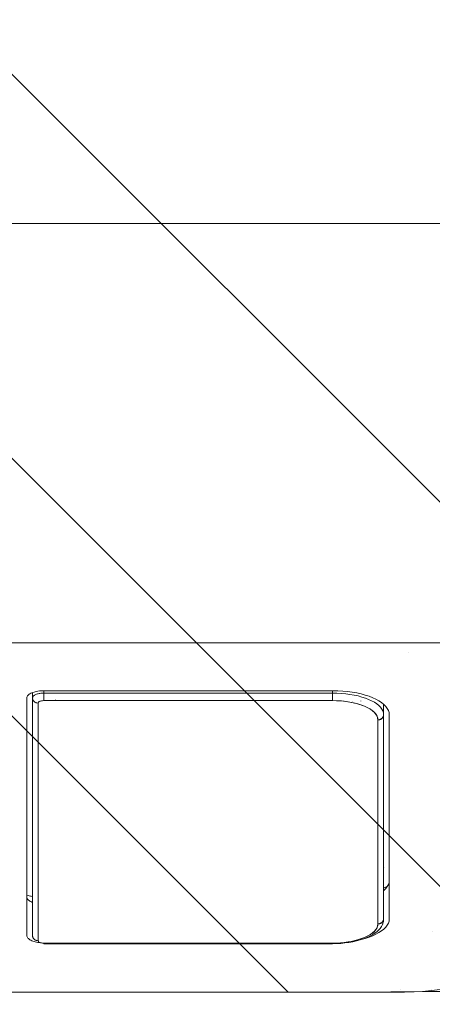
# Model space of a CAD drawing. Header units: inches. Extents: x -416 to -272, y -73 to 47.
# Tile 138 of 206: x -279.685 to -279.114, y -43.993 to -42.629. Entities that reach past the tile are written whole.
import ezdxf

# ---------------------------------------------------------------- set-up
doc = ezdxf.new("R2010")
doc.units = ezdxf.units.IN
doc.header["$LTSCALE"] = 32
doc.header["$MEASUREMENT"] = 0
doc.linetypes.add('Dash Style-1', pattern=[0.083328, 0.041656, -0.041672])
for name, color, linetype, lineweight in [('DashLine', 7, 'Continuous', 13), ('DashLineFill', 7, 'Dash Style-1', 13), ('Drawing', 7, 'Continuous', 18), ('None', 7, 'Continuous', 18), ('SolidLine', 7, 'Continuous', 15)]:
    doc.layers.add(name, color=color, linetype=linetype, lineweight=lineweight)

# ---------------------------------------------------------------- blocks, each defined once
blk = doc.blocks.new('Group-42')
at = {"layer": 'DashLine', "flags": 128}
blk.add_lwpolyline([(1.114173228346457, -2.559055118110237), (70.89370078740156, -2.559055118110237), (70.89370078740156, -30), (1.114173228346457, -30)], close=True, dxfattribs=at)
at = {"layer": 'SolidLine', "flags": 128}
blk.add_lwpolyline([(1.114173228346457, -2.559055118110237), (70.89370078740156, -2.559055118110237), (70.89370078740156, -30), (1.114173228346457, -30)], close=True, dxfattribs=at)
blk = doc.blocks.new('TiMotion_Handset (2D)')
at = {"layer": 'DashLineFill', "linetype": 'Continuous', "lineweight": 13}
h = blk.add_hatch(dxfattribs=at)
h.set_pattern_fill('Steel', color=253, style=0, pattern_type=2)
h.set_pattern_definition([(45, (0, 0), (-1.61301565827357, 1.935715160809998), []), (45, (-1.0608, 1.0608), (-0.4723460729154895, 0.4167612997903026), [])])
h.paths.add_polyline_path([(-0.5650679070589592, 2.440944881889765), (-0.5636889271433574, 2.443168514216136), (-0.5621892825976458, 2.445271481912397), (-0.5605689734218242, 2.447253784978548), (-0.5588279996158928, 2.449115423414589), (-0.5569663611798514, 2.45085639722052), (-0.5549840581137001, 2.452476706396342), (-0.5528810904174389, 2.453976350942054), (-0.5506574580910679, 2.455355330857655), (-0.5483514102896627, 2.456591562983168), (-0.5460011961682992, 2.457662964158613), (-0.543606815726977, 2.458569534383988), (-0.5411682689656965, 2.459311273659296), (-0.5386855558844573, 2.459888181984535), (-0.5361586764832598, 2.460300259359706), (-0.5335876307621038, 2.460547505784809), (-0.5309724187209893, 2.460629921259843), (0.4425815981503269, 2.460629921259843), (0.4451968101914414, 2.460547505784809), (0.4477678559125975, 2.460300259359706), (0.450294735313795, 2.459888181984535), (0.4527774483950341, 2.459311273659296), (0.4552159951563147, 2.458569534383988), (0.4576103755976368, 2.457662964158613), (0.4599605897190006, 2.456591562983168), (0.4622666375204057, 2.455355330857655), (0.4644902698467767, 2.453976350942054), (0.4665932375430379, 2.452476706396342), (0.4685755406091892, 2.45085639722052), (0.4704371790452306, 2.449115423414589), (0.472178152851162, 2.447253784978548), (0.4737984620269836, 2.445271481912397), (0.4752981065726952, 2.443168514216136), (0.4766770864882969, 2.440944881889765), (0.4779133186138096, 2.43863883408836), (0.478984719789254, 2.436288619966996), (0.47989129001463, 2.433894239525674), (0.4806330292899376, 2.431455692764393), (0.4812099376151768, 2.428972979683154), (0.4816220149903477, 2.426446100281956), (0.4818692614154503, 2.423875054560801), (0.4819516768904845, 2.421259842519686), (0.4819516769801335, 1.765582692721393), (0.4825163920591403, 1.763951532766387), (0.4830058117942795, 1.762300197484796), (0.4834199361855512, 1.760628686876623), (0.4837587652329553, 1.758937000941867), (0.4840222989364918, 1.757225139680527), (0.4842105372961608, 1.755493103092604), (0.4843234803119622, 1.753740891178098), (0.484361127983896, 1.751968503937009), (0.484361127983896, -1.751965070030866), (0.4842787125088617, -1.75458028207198), (0.4840314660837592, -1.757151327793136), (0.4836193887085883, -1.759678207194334), (0.483042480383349, -1.762160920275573), (0.4823007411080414, -1.764599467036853), (0.4813941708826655, -1.766993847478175), (0.4803227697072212, -1.769344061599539), (0.4790865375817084, -1.771650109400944), (0.4777075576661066, -1.773873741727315), (0.4762079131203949, -1.775976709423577), (0.4745876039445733, -1.777959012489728), (0.4728466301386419, -1.779820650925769), (0.4709849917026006, -1.781561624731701), (0.4690026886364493, -1.783181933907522), (0.4668997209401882, -1.784681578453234), (0.4646760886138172, -1.786060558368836), (0.4623700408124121, -1.787296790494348), (0.4600198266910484, -1.788368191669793), (0.4576254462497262, -1.789274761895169), (0.4551868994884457, -1.790016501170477), (0.4527041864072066, -1.790593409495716), (0.4501773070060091, -1.791005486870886), (0.447606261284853, -1.791252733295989), (0.4449910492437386, -1.791335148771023), (-1.79051826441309, -1.791335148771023), (-1.793133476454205, -1.791252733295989), (-1.795704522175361, -1.791005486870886), (-1.798231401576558, -1.790593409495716), (-1.800714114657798, -1.790016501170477), (-1.803152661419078, -1.789274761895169), (-1.8055470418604, -1.788368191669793), (-1.807897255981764, -1.787296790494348), (-1.810203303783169, -1.786060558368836), (-1.81242693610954, -1.784681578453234), (-1.814529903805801, -1.783181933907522), (-1.816512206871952, -1.781561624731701), (-1.818373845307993, -1.779820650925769), (-1.820114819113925, -1.777959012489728), (-1.821735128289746, -1.775976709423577), (-1.823234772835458, -1.773873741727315), (-1.82461375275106, -1.771650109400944), (-1.825849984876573, -1.769344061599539), (-1.826921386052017, -1.766993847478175), (-1.827827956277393, -1.764599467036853), (-1.828569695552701, -1.762160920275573), (-1.82914660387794, -1.759678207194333), (-1.829558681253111, -1.757151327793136), (-1.829805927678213, -1.75458028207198), (-1.829888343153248, -1.751965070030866), (-1.829888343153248, 1.751968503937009), (-1.829805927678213, 1.754583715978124), (-1.829558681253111, 1.75715476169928), (-1.82914660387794, 1.759681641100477), (-1.828569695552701, 1.762164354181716), (-1.827827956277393, 1.764602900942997), (-1.826921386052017, 1.766997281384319), (-1.825849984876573, 1.769347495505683), (-1.82461375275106, 1.771653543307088), (-1.823234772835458, 1.773877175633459), (-1.821735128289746, 1.77598014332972), (-1.820114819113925, 1.777962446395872), (-1.818373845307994, 1.779824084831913), (-1.816512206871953, 1.781565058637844), (-1.814529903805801, 1.783185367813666), (-1.81242693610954, 1.784685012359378), (-1.810203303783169, 1.786063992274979), (-1.807897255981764, 1.787300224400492), (-1.8055470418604, 1.788371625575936), (-1.803152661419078, 1.789278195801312), (-1.800714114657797, 1.79001993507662), (-1.798231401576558, 1.790596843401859), (-1.795704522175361, 1.79100892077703), (-1.793133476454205, 1.791256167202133), (-1.79051826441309, 1.791338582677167), (-0.5703424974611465, 1.791338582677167), (-0.5703424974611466, 2.421259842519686), (-0.5702600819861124, 2.423875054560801), (-0.5700128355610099, 2.426446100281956), (-0.569600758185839, 2.428972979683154), (-0.5690238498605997, 2.431455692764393), (-0.5682821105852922, 2.433894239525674), (-0.5673755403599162, 2.436288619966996), (-0.5663041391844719, 2.43863883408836)])
at = {"layer": 'DashLineFill'}
blk.add_open_spline([(-0.5650679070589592, 2.440944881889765), (-0.559793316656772, 2.450080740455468), (-0.5415215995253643, 2.460629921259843), (-0.04419541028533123, 2.460629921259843), (0.4531307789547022, 2.460629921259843), (0.4714024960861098, 2.450080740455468), (0.4819516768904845, 2.431809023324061), (0.4819516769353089, 2.09342126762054), (0.4819516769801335, 1.765582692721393), (0.484361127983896, 1.759098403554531), (0.484361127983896, 1.716953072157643e-06), (0.484361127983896, -1.76251425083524), (0.473811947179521, -1.780785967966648), (0.4555402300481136, -1.791335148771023), (-0.672763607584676, -1.791335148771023), (-1.801067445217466, -1.791335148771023), (-1.819339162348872, -1.780785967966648), (-1.829888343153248, -1.76251425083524), (-1.829888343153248, 1.716953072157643e-06), (-1.829888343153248, 1.762517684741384), (-1.819339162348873, 1.780789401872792), (-1.801067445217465, 1.791338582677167), (-1.180430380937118, 1.791338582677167), (-0.5703424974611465, 1.791338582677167), (-0.5703424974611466, 2.106299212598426), (-0.5703424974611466, 2.431809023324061), (-0.5650679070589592, 2.440944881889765)], degree=2, knots=[0, 0, 0, 0.001659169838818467, 0.003318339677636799, 0.07987838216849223, 0.08153755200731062, 0.08319672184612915, 0.08485589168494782, 0.1364181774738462, 0.1364181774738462, 0.1375061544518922, 0.4048450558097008, 0.4064547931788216, 0.4080645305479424, 0.4096742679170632, 0.5802364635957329, 0.5818462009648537, 0.5834559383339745, 0.5850656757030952, 0.8524045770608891, 0.8540143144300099, 0.8556240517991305, 0.8572337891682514, 0.9503292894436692, 0.9503292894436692, 0.9983902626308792, 1, 1, 1], dxfattribs=at)
at = {"layer": 'Drawing', "color": 7, "linetype": 'Continuous'}
for p, q in [((-1.118964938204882e-15, -1.771653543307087), (0, 1.771653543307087)), ((0.4821715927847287, 1.672430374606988), (0.4805427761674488, 1.68445253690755)), ((0.4833559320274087, 1.660120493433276), (0.4821715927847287, 1.672430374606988)), ((0.4840869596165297, 1.647614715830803), (0.4833559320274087, 1.660120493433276)), ((0.4843592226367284, 1.635006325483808), (0.4840869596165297, 1.647614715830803)), ((0.4843611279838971, 1.633858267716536), (0.4843592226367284, 1.635006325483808)), ((0.484361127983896, -1.718944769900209), (0.484361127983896, 1.633858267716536)), ((0.08831333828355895, 1.609306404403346), (0.09105017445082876, 1.611382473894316)), ((0.09105017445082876, 1.611382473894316), (0.09385250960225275, 1.612892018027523)), ((0.09385250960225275, 1.612892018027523), (0.09669944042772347, 1.613823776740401)), ((0.09669944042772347, 1.613823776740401), (0.09983108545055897, 1.614173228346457)), ((0.3826858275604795, 1.614173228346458), (0.09983108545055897, 1.614173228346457)), ((0.3291637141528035, 1.614173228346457), (0.3294250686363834, 1.614170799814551)), ((0.3294250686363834, 1.614170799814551), (0.332295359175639, 1.613823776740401)), ((0.332295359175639, 1.613823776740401), (0.3351422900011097, 1.612892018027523)), ((0.3351422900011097, 1.612892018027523), (0.3379446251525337, 1.611382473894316)), ((0.3376868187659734, 1.611521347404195), (0.3393283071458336, 1.608233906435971)), ((0.3379446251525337, 1.611382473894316), (0.3406814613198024, 1.609306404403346)), ((0.3826858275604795, 1.614173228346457), (0.3858174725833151, 1.613823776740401)), ((0.3858174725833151, 1.613823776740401), (0.3886644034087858, 1.612892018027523)), ((0.3886644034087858, 1.612892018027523), (0.3914667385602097, 1.611382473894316)), ((0.3914667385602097, 1.611382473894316), (0.3942035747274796, 1.609306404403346)), ((0.07841878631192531, 1.595707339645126), (0.08069661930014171, 1.599854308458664)), ((0.08069661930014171, 1.599854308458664), (0.08311718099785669, 1.603520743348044)), ((0.08311718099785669, 1.603520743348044), (0.085662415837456, 1.606679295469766)), ((0.085662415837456, 1.606679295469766), (0.08831333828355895, 1.609306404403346)), ((0.3393283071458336, 1.608233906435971), (0.340143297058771, 1.606299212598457)), ((0.3406814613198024, 1.609306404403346), (0.3433323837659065, 1.606679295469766)), ((0.3433323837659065, 1.606679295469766), (0.3436386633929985, 1.606299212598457)), ((0.3942035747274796, 1.609306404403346), (0.3968544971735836, 1.606679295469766)), ((0.3968544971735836, 1.606679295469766), (0.3993997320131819, 1.603520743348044)), ((0.3993997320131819, 1.603520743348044), (0.4018202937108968, 1.599854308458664)), ((0.4018202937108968, 1.599854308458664), (0.4040981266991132, 1.595707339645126)), ((0.07260549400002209, 1.580709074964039), (0.07435807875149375, 1.586098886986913)), ((0.07435807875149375, 1.586098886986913), (0.07630067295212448, 1.59111077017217)), ((0.07630067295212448, 1.59111077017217), (0.07841878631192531, 1.595707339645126)), ((0.4040981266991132, 1.595707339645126), (0.406216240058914, 1.59111077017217)), ((0.406216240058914, 1.59111077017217), (0.4081588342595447, 1.586098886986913)), ((0.4081588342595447, 1.586098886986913), (0.4099114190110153, 1.580709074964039)), ((0.06972112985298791, 1.568958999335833), (0.07105599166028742, 1.574981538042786)), ((0.07105599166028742, 1.574981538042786), (0.07260549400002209, 1.580709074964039)), ((0.4099114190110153, 1.580709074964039), (0.4105213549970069, 1.57845452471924)), ((0.06709551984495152, 1.549579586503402), (0.06773348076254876, 1.556210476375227)), ((0.06773348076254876, 1.556210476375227), (0.06861086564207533, 1.562686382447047)), ((0.06861086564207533, 1.562686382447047), (0.06972112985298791, 1.568958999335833)), ((0.06655405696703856, 1.535433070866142), (0.06670174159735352, 1.542843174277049)), ((0.06670174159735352, 1.542843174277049), (0.06709551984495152, 1.549579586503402)), ((0.06655405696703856, 1.135826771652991), (0.06655405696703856, 1.535433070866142)), ((0.06659836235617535, 1.133603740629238), (0.06655405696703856, 1.135826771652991)), ((0.0667164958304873, 1.131582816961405), (0.06659836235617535, 1.133603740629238)), ((0.06690788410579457, 1.129593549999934), (0.0667164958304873, 1.131582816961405)), ((0.06717109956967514, 1.127650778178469), (0.06690788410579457, 1.129593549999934)), ((0.06750417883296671, 1.125768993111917), (0.06717109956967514, 1.127650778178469)), ((0.0679046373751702, 1.123962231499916), (0.06750417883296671, 1.125768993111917)), ((0.06836948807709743, 1.122243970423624), (0.0679046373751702, 1.123962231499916)), ((0.06889526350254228, 1.120627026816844), (0.06836948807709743, 1.122243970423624)), ((0.06947804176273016, 1.119123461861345), (0.06889526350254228, 1.120627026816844)), ((0.07011347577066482, 1.117744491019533), (0.06947804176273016, 1.119123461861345)), ((0.3595167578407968, 1.119123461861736), (0.3588813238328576, 1.117744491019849)), ((0.3598870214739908, 1.120078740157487), (0.3595167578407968, 1.119123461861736)), ((0.4124034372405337, 1.117744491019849), (0.4130388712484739, 1.119123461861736)), ((0.4130388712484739, 1.119123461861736), (0.4136216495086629, 1.120627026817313)), ((0.4141474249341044, 1.122243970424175), (0.4136216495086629, 1.120627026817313)), ((0.414612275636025, 1.123962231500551), (0.4141474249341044, 1.122243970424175)), ((0.414612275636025, 1.123962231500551), (0.415012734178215, 1.125768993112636)), ((0.4153458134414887, 1.127650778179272), (0.415012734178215, 1.125768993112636)), ((0.4156090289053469, 1.129593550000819), (0.4153458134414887, 1.127650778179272)), ((0.4157139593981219, 1.130684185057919), (0.4156090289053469, 1.129593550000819)), ((0.07079682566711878, 1.11650040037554), (0.07011347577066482, 1.117744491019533)), ((0.07152299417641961, 1.115400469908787), (0.07079682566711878, 1.11650040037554)), ((0.07228656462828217, 1.114452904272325), (0.07152299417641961, 1.115400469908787)), ((0.07308184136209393, 1.113664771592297), (0.07228656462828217, 1.114452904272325)), ((0.07390289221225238, 1.113041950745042), (0.07308184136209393, 1.113664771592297)), ((0.07474359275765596, 1.112589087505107), (0.07390289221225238, 1.113041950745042)), ((0.07559767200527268, 1.11230955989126), (0.07474359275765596, 1.112589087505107)), ((0.07653716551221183, 1.11220472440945), (0.07559767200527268, 1.11230955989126)), ((0.4059797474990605, 1.11220472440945), (0.07653716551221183, 1.11220472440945)), ((0.3500623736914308, 1.112388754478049), (0.3500060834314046, 1.11220472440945)), ((0.3525360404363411, 1.112205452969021), (0.352457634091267, 1.11220472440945)), ((0.3533971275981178, 1.112309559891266), (0.3525360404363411, 1.112205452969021)), ((0.3542512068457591, 1.11258908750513), (0.3533971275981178, 1.112309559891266)), ((0.3550919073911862, 1.113041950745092), (0.3542512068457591, 1.11258908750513)), ((0.355912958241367, 1.113664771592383), (0.3550919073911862, 1.113041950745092)), ((0.3567082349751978, 1.114452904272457), (0.355912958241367, 1.113664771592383)), ((0.3574718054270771, 1.115400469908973), (0.3567082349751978, 1.114452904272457)), ((0.3574718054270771, 1.115400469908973), (0.3567173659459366, 1.114452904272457)), ((0.3574718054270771, 1.115400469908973), (0.3581979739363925, 1.116500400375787)), ((0.3581979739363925, 1.116500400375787), (0.3588813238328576, 1.117744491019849)), ((0.4069192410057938, 1.112309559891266), (0.4059797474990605, 1.11220472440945)), ((0.4077733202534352, 1.11258908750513), (0.4069192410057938, 1.112309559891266)), ((0.4086140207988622, 1.113041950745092), (0.4077733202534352, 1.11258908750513)), ((0.409435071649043, 1.113664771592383), (0.4086140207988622, 1.113041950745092)), ((0.409435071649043, 1.113664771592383), (0.4102303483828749, 1.114452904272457)), ((0.4102303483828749, 1.114452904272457), (0.4109939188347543, 1.115400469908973)), ((0.4117200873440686, 1.116500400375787), (0.4109939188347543, 1.115400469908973)), ((0.4124034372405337, 1.117744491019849), (0.4117200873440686, 1.116500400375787))]:
    blk.add_line(p, q, dxfattribs=at)
at = {"layer": 'Drawing'}
for p, q in [((0.4003191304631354, 1.673279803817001), (0.4003074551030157, 1.673279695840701)), ((0.4801125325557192, 1.673233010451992), (0.4801125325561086, 1.673156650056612)), ((0.4819516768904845, 1.671620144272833), (0.4819516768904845, 1.671447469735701)), ((0.01366704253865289, 1.641084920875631), (0.01366704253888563, 1.641054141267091)), ((0.4801125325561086, 1.630325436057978), (0.4801125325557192, 1.630302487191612)), ((0.337677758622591, 1.611526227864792), (0.3377486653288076, 1.611397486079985)), ((0.3376892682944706, 1.611520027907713), (0.3393838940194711, 1.60811318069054)), ((0.08485642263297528, 1.596804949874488), (0.08265285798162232, 1.593483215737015)), ((0.08485642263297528, 1.596804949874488), (0.08717395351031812, 1.599659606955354)), ((0.09983108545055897, 1.606299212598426), (0.08535613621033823, 1.606299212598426)), ((0.08717395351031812, 1.599659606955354), (0.08958781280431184, 1.602025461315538)), ((0.08958781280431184, 1.602025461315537), (0.09207962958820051, 1.603884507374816)), ((0.09463043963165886, 1.605222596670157), (0.09207962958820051, 1.603884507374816)), ((0.09722082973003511, 1.606029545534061), (0.09463043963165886, 1.605222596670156)), ((0.1016834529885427, 1.597272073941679), (0.09678475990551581, 1.593812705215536)), ((0.09983108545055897, 1.606299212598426), (0.09722082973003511, 1.60602954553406)), ((0.09983108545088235, 1.606299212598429), (0.1004530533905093, 1.60626924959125)), ((0.3826858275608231, 1.606299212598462), (0.09983108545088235, 1.606299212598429)), ((0.1004203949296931, 1.606272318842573), (0.09983108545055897, 1.606299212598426)), ((0.1000771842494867, 1.596278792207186), (0.1023445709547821, 1.597468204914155)), ((0.1010056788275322, 1.606191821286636), (0.1004203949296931, 1.606272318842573)), ((0.1004530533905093, 1.60626924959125), (0.1010702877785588, 1.606179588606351)), ((0.1015829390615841, 1.606058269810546), (0.1010056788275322, 1.606191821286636)), ((0.1010702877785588, 1.606179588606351), (0.1016780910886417, 1.606030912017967)), ((0.1021482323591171, 1.605872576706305), (0.1015829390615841, 1.606058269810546)), ((0.1016780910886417, 1.606030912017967), (0.1022718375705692, 1.605824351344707)), ((0.1069673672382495, 1.598425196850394), (0.1016834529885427, 1.597272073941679)), ((0.1026976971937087, 1.605636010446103), (0.1021482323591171, 1.605872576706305)), ((0.1022718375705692, 1.605824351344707), (0.1028470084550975, 1.60556147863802)), ((0.1023445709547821, 1.597468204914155), (0.1046471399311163, 1.598185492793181)), ((0.1032275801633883, 1.605350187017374), (0.1026976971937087, 1.605636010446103)), ((0.1028470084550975, 1.60556147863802), (0.103399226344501, 1.605244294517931)), ((0.1037342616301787, 1.605017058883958), (0.1032275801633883, 1.605350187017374)), ((0.103399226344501, 1.605244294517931), (0.1039242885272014, 1.604875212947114)), ((0.1042142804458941, 1.604638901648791), (0.1037342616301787, 1.605017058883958)), ((0.1039242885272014, 1.604875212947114), (0.1044181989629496, 1.604457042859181)), ((0.1046643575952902, 1.604218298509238), (0.1042142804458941, 1.604638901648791)), ((0.1044181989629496, 1.604457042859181), (0.1048771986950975, 1.603992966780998)), ((0.1046471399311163, 1.598185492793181), (0.1069673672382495, 1.598425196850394)), ((0.1050814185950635, 1.603758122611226), (0.1046643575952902, 1.604218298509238)), ((0.1048771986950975, 1.603992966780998), (0.1052977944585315, 1.603486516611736)), ((0.1054626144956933, 1.603261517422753), (0.1050814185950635, 1.603758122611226)), ((0.1052977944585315, 1.603486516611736), (0.1056767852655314, 1.602941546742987)), ((0.1058053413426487, 1.602731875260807), (0.1054626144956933, 1.603261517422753)), ((0.1056767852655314, 1.602941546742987), (0.1060112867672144, 1.602362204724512)), ((0.106107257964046, 1.602172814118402), (0.1058053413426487, 1.602731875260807)), ((0.1060112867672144, 1.602362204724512), (0.106298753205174, 1.601752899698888)), ((0.1063663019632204, 1.601588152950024), (0.106107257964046, 1.602172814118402)), ((0.106298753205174, 1.601752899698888), (0.1065369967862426, 1.601118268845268)), ((0.106580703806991, 1.600981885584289), (0.1063663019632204, 1.601588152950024)), ((0.1065369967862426, 1.601118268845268), (0.1067242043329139, 1.600463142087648)), ((0.1067489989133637, 1.600358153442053), (0.106580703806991, 1.600981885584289)), ((0.1067242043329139, 1.600463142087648), (0.106858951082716, 1.59979250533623)), ((0.106870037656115, 1.599721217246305), (0.1067489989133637, 1.600358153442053)), ((0.106858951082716, 1.59979250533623), (0.1069402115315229, 1.599111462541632)), ((0.1069429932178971, 1.599075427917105), (0.106870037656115, 1.599721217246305)), ((0.1069402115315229, 1.599111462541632), (0.1069673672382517, 1.598425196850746)), ((0.1069673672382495, 1.598425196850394), (0.1069429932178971, 1.599075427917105)), ((0.3898221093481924, 1.598425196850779), (0.1069673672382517, 1.598425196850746)), ((0.3113230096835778, 1.60693353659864), (0.3113360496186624, 1.606902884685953)), ((0.3113230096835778, 1.60691197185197), (0.311335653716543, 1.606884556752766)), ((0.338413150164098, 1.610066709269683), (0.3401507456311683, 1.606299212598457)), ((0.3393838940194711, 1.60811318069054), (0.3401454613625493, 1.606299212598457)), ((0.3826858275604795, 1.606299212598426), (0.3832751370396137, 1.606272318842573)), ((0.3833077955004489, 1.606269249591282), (0.3826858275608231, 1.606299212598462)), ((0.3832751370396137, 1.606272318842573), (0.3838604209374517, 1.606191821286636)), ((0.3858844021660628, 1.606002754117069), (0.3832751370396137, 1.606272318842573)), ((0.3839250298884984, 1.606179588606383), (0.3833077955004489, 1.606269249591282)), ((0.3838604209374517, 1.606191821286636), (0.3844376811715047, 1.606058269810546)), ((0.3845328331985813, 1.606030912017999), (0.3839250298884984, 1.606179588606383)), ((0.3844376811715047, 1.606058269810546), (0.3850029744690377, 1.605872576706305)), ((0.3851265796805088, 1.605824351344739), (0.3845328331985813, 1.606030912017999)), ((0.3850029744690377, 1.605872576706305), (0.3855524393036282, 1.605636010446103)), ((0.3857017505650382, 1.605561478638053), (0.3851265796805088, 1.605824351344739)), ((0.3855524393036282, 1.605636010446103), (0.3860823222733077, 1.605350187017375)), ((0.3862539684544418, 1.605244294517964), (0.3857017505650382, 1.605561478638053)), ((0.3864667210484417, 1.605922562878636), (0.3858844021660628, 1.606002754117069)), ((0.3860823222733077, 1.605350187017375), (0.3865890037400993, 1.605017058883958)), ((0.3867790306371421, 1.604875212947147), (0.3862539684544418, 1.605244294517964)), ((0.3870390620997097, 1.605789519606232), (0.3864667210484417, 1.605922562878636)), ((0.3865890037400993, 1.605017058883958), (0.3870690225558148, 1.604638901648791)), ((0.3872729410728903, 1.604457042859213), (0.3867790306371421, 1.604875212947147)), ((0.3896206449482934, 1.604985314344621), (0.3870390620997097, 1.605789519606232)), ((0.3870690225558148, 1.604638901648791), (0.3875190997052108, 1.604218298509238)), ((0.3877319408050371, 1.603992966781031), (0.3872729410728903, 1.604457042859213)), ((0.3875190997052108, 1.604218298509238), (0.3879361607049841, 1.603758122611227)), ((0.3881525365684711, 1.603486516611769), (0.3877319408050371, 1.603992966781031)), ((0.3879361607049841, 1.603758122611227), (0.3883173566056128, 1.603261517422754)), ((0.388531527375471, 1.60294154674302), (0.3881525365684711, 1.603486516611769)), ((0.3883173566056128, 1.603261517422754), (0.3886600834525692, 1.602731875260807)), ((0.388866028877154, 1.602362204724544), (0.388531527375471, 1.60294154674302)), ((0.3886600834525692, 1.602731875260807), (0.3889620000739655, 1.602172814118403)), ((0.3891534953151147, 1.601752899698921), (0.388866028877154, 1.602362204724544)), ((0.3889620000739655, 1.602172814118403), (0.389221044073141, 1.601588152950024)), ((0.3893917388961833, 1.601118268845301), (0.3891534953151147, 1.601752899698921)), ((0.389221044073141, 1.601588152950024), (0.3894354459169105, 1.60098188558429)), ((0.3895789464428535, 1.600463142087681), (0.3893917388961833, 1.601118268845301)), ((0.3894354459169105, 1.60098188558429), (0.3896037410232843, 1.600358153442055)), ((0.3897136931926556, 1.599792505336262), (0.3895789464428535, 1.600463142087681)), ((0.3896037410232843, 1.600358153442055), (0.3897247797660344, 1.599721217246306)), ((0.3901723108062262, 1.604802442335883), (0.3896206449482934, 1.604985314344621)), ((0.3897949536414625, 1.599111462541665), (0.3897136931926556, 1.599792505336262)), ((0.3897247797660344, 1.599721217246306), (0.3897977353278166, 1.599075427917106)), ((0.3898221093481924, 1.598425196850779), (0.3897949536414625, 1.599111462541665)), ((0.3897977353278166, 1.599075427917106), (0.3898221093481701, 1.598425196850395)), ((0.3951612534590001, 1.597272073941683), (0.3898221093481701, 1.598425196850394)), ((0.3898221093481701, 1.598425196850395), (0.3921423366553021, 1.598185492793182)), ((0.3907044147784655, 1.604569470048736), (0.3901723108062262, 1.604802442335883)), ((0.3932313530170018, 1.603243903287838), (0.3907044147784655, 1.604569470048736)), ((0.3921423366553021, 1.598185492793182), (0.3944449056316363, 1.597468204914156)), ((0.3937299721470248, 1.60296781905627), (0.3932313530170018, 1.603243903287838)), ((0.3942002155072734, 1.602646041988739), (0.3937299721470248, 1.60296781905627)), ((0.3966469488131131, 1.600820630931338), (0.3942002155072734, 1.602646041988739)), ((0.3944449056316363, 1.597468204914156), (0.3967122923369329, 1.596278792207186)), ((0.4000783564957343, 1.59381270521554), (0.3951612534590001, 1.597272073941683)), ((0.3970723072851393, 1.600465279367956), (0.3966469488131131, 1.600820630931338)), ((0.3994296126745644, 1.598154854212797), (0.3970723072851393, 1.600465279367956)), ((0.3998045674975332, 1.597773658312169), (0.3994296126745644, 1.598154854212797)), ((0.4020540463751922, 1.595002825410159), (0.3998045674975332, 1.597773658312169)), ((0.07865371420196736, 1.585543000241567), (0.07688857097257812, 1.580984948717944)), ((0.08058003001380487, 1.58971968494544), (0.07865371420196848, 1.585543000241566)), ((0.08265285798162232, 1.593483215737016), (0.08058003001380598, 1.589719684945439)), ((0.09227128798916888, 1.588047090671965), (0.08814303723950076, 1.579975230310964)), ((0.08814303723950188, 1.579975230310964), (0.08985531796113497, 1.583687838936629)), ((0.08985531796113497, 1.583687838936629), (0.09169783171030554, 1.587033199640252)), ((0.09169783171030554, 1.587033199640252), (0.09365655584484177, 1.589985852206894)), ((0.09678475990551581, 1.593812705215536), (0.09227128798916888, 1.588047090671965)), ((0.09365655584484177, 1.589985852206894), (0.09571658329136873, 1.592523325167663)), ((0.09571658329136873, 1.592523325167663), (0.09786223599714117, 1.59462630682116)), ((0.09786223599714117, 1.59462630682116), (0.1000771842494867, 1.596278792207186)), ((0.3967122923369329, 1.596278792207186), (0.3989272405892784, 1.594626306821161)), ((0.3989272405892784, 1.594626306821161), (0.4010728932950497, 1.592523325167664)), ((0.3992510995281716, 1.594407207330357), (0.3992666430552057, 1.594383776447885)), ((0.4045734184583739, 1.588047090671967), (0.4000783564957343, 1.59381270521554)), ((0.4010728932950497, 1.592523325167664), (0.4031329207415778, 1.589985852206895)), ((0.4023738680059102, 1.594604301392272), (0.4020540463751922, 1.595002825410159)), ((0.4023738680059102, 1.594604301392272), (0.4044984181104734, 1.591401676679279)), ((0.4031329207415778, 1.589985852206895), (0.4050916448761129, 1.587033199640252)), ((0.4047592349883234, 1.590994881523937), (0.4044984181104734, 1.591401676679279)), ((0.4086464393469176, 1.579975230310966), (0.4045734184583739, 1.588047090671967)), ((0.4067432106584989, 1.587392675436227), (0.4047592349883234, 1.590994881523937)), ((0.4050916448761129, 1.587033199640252), (0.4069341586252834, 1.583687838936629)), ((0.4069420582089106, 1.586986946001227), (0.4067432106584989, 1.587392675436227)), ((0.4069341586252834, 1.583687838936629), (0.4086464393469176, 1.579975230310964)), ((0.4087714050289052, 1.583020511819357), (0.4069420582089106, 1.586986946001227)), ((0.07268777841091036, 1.565382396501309), (0.0738942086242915, 1.570866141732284)), ((0.0738942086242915, 1.570866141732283), (0.07529803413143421, 1.576080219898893)), ((0.07529803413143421, 1.576080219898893), (0.07688857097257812, 1.580984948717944)), ((0.08083943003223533, 1.5748031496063), (0.08082921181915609, 1.5748031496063)), ((0.08473172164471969, 1.570337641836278), (0.08229506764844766, 1.559701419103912)), ((0.08391236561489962, 1.566929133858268), (0.08516021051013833, 1.571563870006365)), ((0.08814303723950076, 1.579975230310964), (0.08473172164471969, 1.570337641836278)), ((0.08516021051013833, 1.571563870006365), (0.08657402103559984, 1.575923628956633)), ((0.08631233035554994, 1.5748031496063), (0.08621066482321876, 1.5748031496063)), ((0.08657402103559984, 1.575923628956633), (0.08814303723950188, 1.579975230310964)), ((0.4120577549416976, 1.570206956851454), (0.4086464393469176, 1.579975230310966)), ((0.4086464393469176, 1.579975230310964), (0.4102154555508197, 1.575923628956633)), ((0.4104476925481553, 1.578691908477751), (0.4087714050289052, 1.583020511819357)), ((0.4102154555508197, 1.575923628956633), (0.4116292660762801, 1.571563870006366)), ((0.4105686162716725, 1.578332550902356), (0.4104476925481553, 1.578691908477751)), ((0.4120665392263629, 1.573713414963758), (0.4105686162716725, 1.578332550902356)), ((0.4116292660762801, 1.571563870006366), (0.4128771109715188, 1.566929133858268)), ((0.4144944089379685, 1.559527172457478), (0.4120577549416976, 1.570206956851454)), ((0.4120665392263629, 1.573713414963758), (0.4133886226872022, 1.568802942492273)), ((0.0709022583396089, 1.553774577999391), (0.07168792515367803, 1.559670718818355)), ((0.07268777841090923, 1.56538239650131), (0.0716879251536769, 1.559670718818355)), ((0.08229506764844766, 1.559701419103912), (0.08083307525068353, 1.548066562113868)), ((0.08125285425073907, 1.551736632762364), (0.08195122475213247, 1.556977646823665)), ((0.08146080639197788, 1.562992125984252), (0.08144900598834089, 1.562992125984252)), ((0.08190776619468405, 1.562992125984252), (0.08189725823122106, 1.562992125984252)), ((0.08195122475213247, 1.556977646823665), (0.08283998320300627, 1.562054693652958)), ((0.08283998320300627, 1.562054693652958), (0.08391236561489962, 1.566929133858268)), ((0.4128771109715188, 1.566929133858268), (0.4139494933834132, 1.562054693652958)), ((0.4145248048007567, 1.563638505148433), (0.4133886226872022, 1.568802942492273)), ((0.4139494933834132, 1.562054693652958), (0.414838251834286, 1.556977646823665)), ((0.4159564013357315, 1.547935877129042), (0.4144944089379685, 1.559527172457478)), ((0.4154664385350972, 1.558259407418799), (0.4145248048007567, 1.563638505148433)), ((0.414838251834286, 1.556977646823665), (0.4155366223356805, 1.551736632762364)), ((0.4154932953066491, 1.558059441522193), (0.4154664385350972, 1.558259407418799)), ((0.4162267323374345, 1.552555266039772), (0.4154932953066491, 1.558059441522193)), ((0.06999572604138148, 1.54160946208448), (0.07033675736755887, 1.54773884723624)), ((0.0709022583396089, 1.553774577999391), (0.07033675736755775, 1.54773884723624)), ((0.08083307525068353, 1.548066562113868), (0.08034574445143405, 1.535433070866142)), ((0.08044704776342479, 1.540923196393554), (0.08075018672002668, 1.546371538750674)), ((0.08075018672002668, 1.546371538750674), (0.08125285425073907, 1.551736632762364)), ((0.4155366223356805, 1.551736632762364), (0.4160392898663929, 1.546371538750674)), ((0.4164437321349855, 1.535433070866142), (0.4159564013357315, 1.547935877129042)), ((0.4160392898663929, 1.546371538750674), (0.4163424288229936, 1.540923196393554)), ((0.4167546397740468, 1.546920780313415), (0.4162267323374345, 1.552555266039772)), ((0.4170729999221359, 1.541198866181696), (0.4167546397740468, 1.546920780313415)), ((0.06988175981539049, 1.535433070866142), (0.06655405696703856, 1.535433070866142)), ((0.0699957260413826, 1.54160946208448), (0.06988175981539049, 1.535433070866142)), ((0.06988175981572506, 1.535433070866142), (0.06988175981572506, 1.135826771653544)), ((0.0803457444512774, 1.535433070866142), (0.06988175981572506, 1.535433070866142)), ((0.08034574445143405, 1.535433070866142), (0.08044704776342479, 1.540923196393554)), ((0.0803457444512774, 1.535433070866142), (0.0803457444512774, 1.135826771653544)), ((0.4163424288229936, 1.540923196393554), (0.4164437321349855, 1.535433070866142)), ((0.416443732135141, 1.535433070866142), (0.416443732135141, 1.135826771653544)), ((0.4171814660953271, 1.535433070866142), (0.4164437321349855, 1.535433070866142)), ((0.4171793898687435, 1.535433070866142), (0.4170729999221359, 1.541198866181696)), ((0.4171814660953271, 1.135826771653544), (0.4171814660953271, 1.535433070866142)), ((0.07829074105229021, 1.151574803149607), (0.07827078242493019, 1.151574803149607)), ((0.07879552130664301, 1.151574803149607), (0.07877723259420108, 1.151574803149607)), ((0.07925778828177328, 1.151574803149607), (0.07924130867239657, 1.151574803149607)), ((0.07967402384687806, 1.151574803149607), (0.07965947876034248, 1.151574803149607)), ((0.08004106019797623, 1.151574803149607), (0.08002856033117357, 1.151574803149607)), ((0.06988175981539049, 1.135826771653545), (0.06653837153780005, 1.135826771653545)), ((0.06990708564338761, 1.134454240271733), (0.06988175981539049, 1.135826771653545)), ((0.0803457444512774, 1.135826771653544), (0.06988175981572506, 1.135826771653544)), ((0.06998287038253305, 1.133092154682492), (0.06990708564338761, 1.134454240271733)), ((0.07010853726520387, 1.131750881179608), (0.06998287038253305, 1.133092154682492)), ((0.08034574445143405, 1.135826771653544), (0.08043552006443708, 1.134070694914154)), ((0.08043552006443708, 1.134070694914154), (0.08061849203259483, 1.132535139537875)), ((0.4161709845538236, 1.132535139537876), (0.4163539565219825, 1.134070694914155)), ((0.4163539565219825, 1.134070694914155), (0.4164437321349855, 1.135826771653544)), ((0.4171814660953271, 1.135826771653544), (0.416443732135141, 1.135826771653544)), ((0.07653716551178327, 1.120078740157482), (0.06910777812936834, 1.120078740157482)), ((0.07028312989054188, 1.130440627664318), (0.07010853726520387, 1.131750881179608)), ((0.07050531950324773, 1.129171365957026), (0.07028312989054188, 1.130440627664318)), ((0.07077341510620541, 1.127952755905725), (0.07050531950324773, 1.129171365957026)), ((0.07108537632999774, 1.126794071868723), (0.07077341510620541, 1.127952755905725)), ((0.07143882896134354, 1.125704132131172), (0.07108537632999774, 1.126794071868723)), ((0.07183108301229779, 1.124691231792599), (0.07143882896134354, 1.125704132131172)), ((0.07225915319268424, 1.123763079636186), (0.07183108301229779, 1.124691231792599)), ((0.07271978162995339, 1.122926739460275), (0.07225915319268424, 1.123763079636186)), ((0.07320946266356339, 1.122188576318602), (0.07271978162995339, 1.122926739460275)), ((0.0737244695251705, 1.121554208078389), (0.07320946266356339, 1.122188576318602)), ((0.07426088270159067, 1.121028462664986), (0.0737244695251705, 1.121554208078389)), ((0.07481461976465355, 1.120615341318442), (0.07426088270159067, 1.121028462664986)), ((0.07538146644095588, 1.120317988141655), (0.07481461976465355, 1.120615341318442)), ((0.07595710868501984, 1.120138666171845), (0.07538146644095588, 1.120317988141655)), ((0.07653716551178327, 1.120078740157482), (0.07595710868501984, 1.120138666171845)), ((0.0777763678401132, 1.120198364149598), (0.07653716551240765, 1.120078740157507)), ((0.4059797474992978, 1.120078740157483), (0.07653716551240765, 1.120078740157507)), ((0.07838417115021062, 1.120347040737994), (0.0777763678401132, 1.120198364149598)), ((0.07897791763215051, 1.120553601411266), (0.07838417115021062, 1.120347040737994)), ((0.07955308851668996, 1.120816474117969), (0.07897791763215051, 1.120553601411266)), ((0.08010530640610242, 1.121133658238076), (0.07955308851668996, 1.120816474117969)), ((0.08063036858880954, 1.121502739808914), (0.08010530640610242, 1.121133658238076)), ((0.08061849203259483, 1.132535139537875), (0.08089466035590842, 1.131220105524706)), ((0.08112427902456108, 1.121920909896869), (0.08063036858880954, 1.121502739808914)), ((0.08089466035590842, 1.131220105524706), (0.08126402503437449, 1.130125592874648)), ((0.08158327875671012, 1.122384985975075), (0.08112427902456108, 1.121920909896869)), ((0.08126402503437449, 1.130125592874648), (0.08172658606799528, 1.129251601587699)), ((0.08200387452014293, 1.122891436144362), (0.08158327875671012, 1.122384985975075)), ((0.08172658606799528, 1.129251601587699), (0.0822823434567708, 1.128598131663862)), ((0.08238286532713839, 1.123436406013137), (0.08200387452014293, 1.122891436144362)), ((0.0822823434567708, 1.128598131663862), (0.08293129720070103, 1.128165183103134)), ((0.08271736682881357, 1.124015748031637), (0.08238286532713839, 1.123436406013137)), ((0.08300483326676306, 1.124625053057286), (0.08271736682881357, 1.124015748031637)), ((0.08293129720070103, 1.128165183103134), (0.08367344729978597, 1.127952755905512)), ((0.08324307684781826, 1.125259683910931), (0.08300483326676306, 1.124625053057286)), ((0.08343028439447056, 1.125914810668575), (0.08324307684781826, 1.125259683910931)), ((0.08356503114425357, 1.126585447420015), (0.08343028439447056, 1.125914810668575)), ((0.08367344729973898, 1.127952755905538), (0.08356503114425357, 1.126585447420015)), ((0.4131160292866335, 1.127952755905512), (0.08367344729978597, 1.127952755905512)), ((0.3516516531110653, 1.120078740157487), (0.351204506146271, 1.117524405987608)), ((0.3517218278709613, 1.120078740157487), (0.3514443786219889, 1.118394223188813)), ((0.4059797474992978, 1.120078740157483), (0.4072189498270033, 1.120198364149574)), ((0.4072189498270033, 1.120198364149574), (0.4078267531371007, 1.12034704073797)), ((0.4078267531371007, 1.12034704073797), (0.4084204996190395, 1.120553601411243)), ((0.4084204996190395, 1.120553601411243), (0.4089956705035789, 1.120816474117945)), ((0.4089956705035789, 1.120816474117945), (0.4095478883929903, 1.121133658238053)), ((0.4095478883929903, 1.121133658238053), (0.4100729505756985, 1.12150273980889)), ((0.4100729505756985, 1.12150273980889), (0.4105668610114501, 1.121920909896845)), ((0.4105668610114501, 1.121920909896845), (0.4110258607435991, 1.122384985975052)), ((0.4110258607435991, 1.122384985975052), (0.411446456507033, 1.122891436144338)), ((0.411446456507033, 1.122891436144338), (0.4118254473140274, 1.123436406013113)), ((0.4118254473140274, 1.123436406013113), (0.4121599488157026, 1.124015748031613)), ((0.4121599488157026, 1.124015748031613), (0.412447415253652, 1.124625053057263)), ((0.412447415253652, 1.124625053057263), (0.4126856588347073, 1.125259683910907)), ((0.4126856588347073, 1.125259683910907), (0.4128728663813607, 1.125914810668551)), ((0.4128728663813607, 1.125914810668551), (0.4130076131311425, 1.126585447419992)), ((0.4130076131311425, 1.126585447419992), (0.4131160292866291, 1.127952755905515)), ((0.4131160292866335, 1.127952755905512), (0.4138581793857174, 1.128165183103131)), ((0.4138581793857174, 1.128165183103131), (0.4145071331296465, 1.128598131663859)), ((0.4145071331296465, 1.128598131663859), (0.415062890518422, 1.129251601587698)), ((0.415062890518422, 1.129251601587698), (0.415525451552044, 1.130125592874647)), ((0.415525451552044, 1.130125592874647), (0.4158948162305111, 1.131220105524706)), ((0.4158948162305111, 1.131220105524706), (0.4161709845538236, 1.132535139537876)), ((0.3504672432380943, 1.114173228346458), (0.3499372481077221, 1.11220472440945)), ((0.3500623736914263, 1.112388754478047), (0.3508204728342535, 1.115379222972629)), ((0.351204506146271, 1.117524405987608), (0.3504672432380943, 1.114173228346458)), ((0.3508204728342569, 1.115379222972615), (0.3514443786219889, 1.118394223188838))]:
    blk.add_line(p, q, dxfattribs=at)
at = {"layer": 'SolidLine', "color": 253, "linetype": 'Continuous'}
blk.add_line((-0.580838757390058, 1.791338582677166), (-0.580838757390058, -1.79046668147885), dxfattribs=at)
blk = doc.blocks.new('Group-78')
at = {"layer": 'None'}
blk.add_blockref('Group-42', (0, 0), dxfattribs=at)
at = {"layer": 'None', "color": 7, "rotation": 270}
blk.add_blockref('TiMotion_Handset (2D)', (62.99212598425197, -30), dxfattribs=at)
blk = doc.blocks.new('SL Credenza Desk (2D)')
at = {"layer": 'None'}
blk.add_blockref('Group-78', (0, 0), dxfattribs=at)
at = {"layer": 'Drawing', "color": 0, "flags": 1}
for tag in ['Tag', 'Catalog', 'Option1', 'Option2', 'Option3', 'Option4', 'Option5', 'Option6', 'Option7', 'Option8', 'Option9', 'Option10', 'Option11', 'Option12', 'Custom', 'FinishGroup', 'Discount', 'Item2', 'Item3', 'Item6', 'Item9', 'Item10', 'Item12', 'Item13', 'Item16', 'Item19', 'Item20', 'Item21', 'Item22', 'Item23', 'Item24', 'Item25', 'Item8', 'Item18', 'Item1', 'Item4', 'Item5', 'Item7', 'Item11', 'Item14', 'Item15', 'Item17']:
    blk.add_attdef(tag, (15.71916659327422, -28.99901361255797), '', height=0.007086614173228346, dxfattribs=at)
blk = doc.blocks.new('Group-79')
at = {"layer": 'Drawing'}
blk.add_blockref('SL Credenza Desk (2D)', (15.67979651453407, 1.485347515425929), dxfattribs=at)
at = {"layer": 'Drawing', "color": 0, "flags": 1}
for tag in ['Tag', 'Catalog', 'Option1', 'Option2', 'Option3', 'Option4', 'Option5', 'Option6', 'Option7', 'Option8', 'Option9', 'Option10', 'Option11', 'Option12', 'Custom', 'FinishGroup', 'Discount', 'Item2', 'Item3', 'Item6', 'Item9', 'Item10', 'Item12', 'Item13', 'Item16', 'Item19', 'Item20', 'Item21', 'Item22', 'Item23', 'Item24', 'Item25', 'Item8', 'Item18', 'Item1', 'Item4', 'Item5', 'Item7', 'Item11', 'Item14', 'Item15', 'Item17']:
    blk.add_attdef(tag, (15.71916659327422, -28.99901361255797), '', height=0.007086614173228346, dxfattribs=at)

msp = doc.modelspace()

# ---------------------------------------------------------------- block references
at = {"layer": 'Drawing', "color": 7}
msp.add_blockref('Group-79', (-359.4593240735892, -14.97747349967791), dxfattribs=at)

doc.saveas('drawing.dxf')
